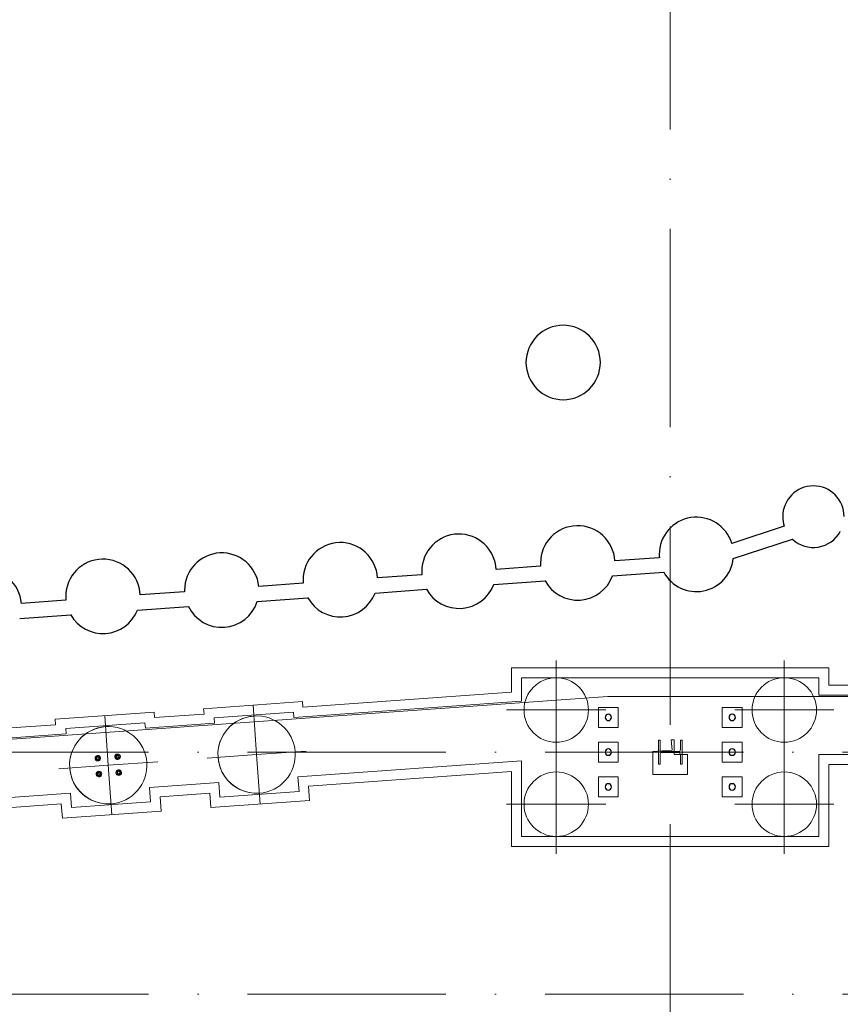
# Model space of a CAD drawing. Header units: millimetres. Extents: x -2694 to 330324, y -17289 to 76899.
# Tile 19 of 142: x 32209 to 40485, y 46688 to 56614. Entities that reach past the tile are written whole.
import ezdxf

# ---------------------------------------------------------------- set-up
doc = ezdxf.new("R2010")
doc.units = ezdxf.units.MM
doc.linetypes.add('IMPORT-A_CARA_15', pattern=[760, 500, -130, 0, -130])
doc.linetypes.add('Čerchovaná 20mm', pattern=[3000, 2000, -500, 0, -500])
for name, color, linetype, lineweight in [('11542_003_OK-HALA_TaO-1_ET_R01_AciS_2025-04-14_sloupy_dwg', 150, 'Continuous', 9), ('CA_OSY', 5, 'IMPORT-A_CARA_15', 13), ('CA_PODLAHA25', 7, 'Continuous', 13), ('CA_POHHRA18', 9, 'Continuous', 9), ('CA_POHHRA25', 7, 'Continuous', 13), ('CA_ZAKLADY25', 7, 'Continuous', 13), ('CA_ZAKLADY5', 1, 'Continuous', 25), ('Konstrukční přípoje', 7, 'Continuous', 13), ('SS_HALA_TaO-DODAVKA_STAVEBNI', 140, 'Continuous', 9), ('SS_HALA_TaO-SLOUP', 140, 'Continuous', 9)]:
    doc.layers.add(name, color=color, linetype=linetype, lineweight=lineweight)

# ---------------------------------------------------------------- blocks, each defined once
blk = doc.blocks.new('pilota 600 mm - D_650-2142309-BOURÁNÍ STÁVAJÍCÍCH ZÁKLADOVÝCH PRVKŮ')
at = {"layer": 'CA_POHHRA18'}
for q in [(0, 500), (-500, 0), (0, -500), (500, 0)]:
    blk.add_line((0, 0), q, dxfattribs=at)
blk = doc.blocks.new('pilota 600 mm - D_650-2142310-BOURÁNÍ STÁVAJÍCÍCH ZÁKLADOVÝCH PRVKŮ')
at = {"layer": 'CA_POHHRA18'}
for q in [(0, 500), (-500, 0), (500, 0), (0, -500)]:
    blk.add_line((0, 0), q, dxfattribs=at)
blk = doc.blocks.new('pilota 600 mm - D_780-2142313-BOURÁNÍ STÁVAJÍCÍCH ZÁKLADOVÝCH PRVKŮ')
at = {"layer": 'CA_POHHRA18'}
for q in [(0, 500), (-500, 0), (0, -500), (500, 0)]:
    blk.add_line((0, 0), q, dxfattribs=at)
blk = doc.blocks.new('11542_003_OK-HALA_TaO-1_ET_R01_AciS_2025-04-14_sloupy_dwg-1858929-BOURÁNÍ STÁVAJÍCÍCH ZÁKLADOVÝCH PRVKŮ')
at = {"layer": '11542_003_OK-HALA_TaO-1_ET_R01_AciS_2025-04-14_sloupy_dwg', "color": 140}
for p, q in [((38667, 49350), (38650, 49350)), ((38650, 49350), (38650, 49110)), ((38667, 49256), (38667, 49350)), ((38890, 49350), (38873, 49350)), ((38873, 49350), (38873, 49256)), ((38890, 49110), (38890, 49350)), ((38667, 49110), (38667, 49204)), ((38852, 49235), (38688, 49235)), ((38688, 49225), (38852, 49225)), ((38873, 49204), (38873, 49110)), ((38650, 49110), (38667, 49110)), ((38873, 49110), (38890, 49110))]:
    blk.add_line(p, q, dxfattribs=at)
for centre, radius, start, end in [((38145, 49580), 32, 90, 270), ((38145, 49580), 32, 270, 90), ((39395, 49580), 32, 90, 270), ((39395, 49580), 32, 270, 90), ((38145, 49230), 32, 90, 270), ((38145, 49230), 32, 270, 90), ((38688, 49256), 21, 180, 270), ((38852, 49256), 21, 270, 0), ((39395, 49230), 32, 90, 270), ((39395, 49230), 32, 270, 90), ((32996.7, 49167.7), 12, 4.09398, 184.09398), ((32996.7, 49167.7), 12, 184.09398, 4.09398), ((33196.2, 49181.9), 12, 4.09398, 184.09398), ((33196.2, 49181.9), 12, 184.09398, 4.09398), ((38688, 49204), 21, 90, 180), ((38852, 49204), 21, 0, 90), ((33008.1, 49008.1), 12, 4.09398, 184.09398), ((33008.1, 49008.1), 12, 184.09398, 4.09398), ((33207.6, 49022.4), 12, 4.09398, 184.09398), ((33207.6, 49022.4), 12, 184.09398, 4.09398), ((38145, 48880), 32, 90, 270), ((38145, 48880), 32, 270, 90), ((39395, 48880), 32, 90, 270), ((39395, 48880), 32, 270, 90)]:
    blk.add_arc(centre, radius, start, end, dxfattribs=at)
at = {"layer": 'SS_HALA_TaO-DODAVKA_STAVEBNI'}
for centre, radius, start, end in [((38145, 49580), 32, 90, 270), ((38145, 49580), 32, 270, 90), ((39395, 49580), 32, 90, 270), ((39395, 49580), 32, 270, 90), ((38145, 49230), 32, 90, 270), ((38145, 49230), 32, 270, 90), ((39395, 49230), 32, 90, 270), ((39395, 49230), 32, 270, 90), ((32996.7, 49167.7), 12, 4.09398, 184.09398), ((32996.7, 49167.7), 12, 184.09398, 4.09398), ((33196.2, 49181.9), 12, 4.09398, 184.09398), ((33196.2, 49181.9), 12, 184.09398, 4.09398), ((33008.1, 49008.1), 12, 4.09398, 184.09398), ((33008.1, 49008.1), 12, 184.09398, 4.09398), ((33207.6, 49022.4), 12, 4.09398, 184.09398), ((33207.6, 49022.4), 12, 184.09398, 4.09398), ((38145, 48880), 32, 90, 270), ((38145, 48880), 32, 270, 90), ((39395, 48880), 32, 90, 270), ((39395, 48880), 32, 270, 90)]:
    blk.add_arc(centre, radius, start, end, dxfattribs=at)
at = {"layer": 'SS_HALA_TaO-SLOUP'}
for p, q in [((38667, 49350), (38650, 49350)), ((38650, 49350), (38650, 49110)), ((38667, 49256), (38667, 49350)), ((38890, 49350), (38873, 49350)), ((38873, 49350), (38873, 49256)), ((38890, 49110), (38890, 49350)), ((38667, 49110), (38667, 49204)), ((38852, 49235), (38688, 49235)), ((38688, 49225), (38852, 49225)), ((38873, 49204), (38873, 49110)), ((38650, 49110), (38667, 49110)), ((38873, 49110), (38890, 49110))]:
    blk.add_line(p, q, dxfattribs=at)
for centre, start, end in [((38688, 49256), 180, 270), ((38852, 49256), 270, 0), ((38688, 49204), 90, 180), ((38852, 49204), 0, 90)]:
    blk.add_arc(centre, 21, start, end, dxfattribs=at)
blk = doc.blocks.new('M_Šroub HPM-E - 64_E-V202-BOURÁNÍ STÁVAJÍCÍCH ZÁKLADOVÝCH PRVKŮ')
at = {"layer": 'Konstrukční přípoje', "lineweight": 9}
h = blk.add_hatch(dxfattribs=at)
h.set_pattern_fill('FP_91', color=50, style=0, pattern_type=2)
h.set_pattern_definition([(315, (-49230, 38145), (251.4472, 251.4472), []), (315, (-48849, 38145), (251.4472, 251.4472), [])])
h.paths.add_polyline_path([(-32, 0), (-25.9, -18.8), (-9.9, -30.4), (9.9, -30.4), (25.9, -18.8), (32, 0), (25.9, 18.8), (9.9, 30.4), (-9.9, 30.4), (-25.9, 18.8)])
at = {"layer": 'Konstrukční přípoje'}
for p, q in [((-100, -100), (-100, 100)), ((-100, 100), (100, 100)), ((100, 100), (-100, 100)), ((-100, 100), (-100, -100)), ((100, 100), (100, -100)), ((100, -100), (100, 100)), ((100, -100), (-100, -100)), ((-100, -100), (100, -100))]:
    blk.add_line(p, q, dxfattribs=at)
at = {"layer": 'Konstrukční přípoje', "color": 250, "lineweight": 25}
for start, end in [(360, 180), (180, 360)]:
    blk.add_arc((0, 0), 32, start, end, dxfattribs=at)
at = {"layer": 'Konstrukční přípoje'}
for start, end in [(0, 180), (0, 180), (0, 180), (180, 360), (180, 360), (180, 360)]:
    blk.add_arc((0, 0), 32, start, end, dxfattribs=at)
blk = doc.blocks.new('M_Šroub HPM-E - 64_E-V203-BOURÁNÍ STÁVAJÍCÍCH ZÁKLADOVÝCH PRVKŮ')
at = {"layer": 'Konstrukční přípoje'}
for p, q in [((100, 100), (-100, 100)), ((-100, 100), (-100, -100)), ((-100, -100), (-100, 100)), ((-100, 100), (100, 100)), ((100, -100), (100, 100)), ((100, 100), (100, -100)), ((-100, -100), (100, -100)), ((100, -100), (-100, -100))]:
    blk.add_line(p, q, dxfattribs=at)
at = {"layer": 'Konstrukční přípoje', "color": 250, "lineweight": 25}
for start, end in [(360, 180), (180, 360)]:
    blk.add_arc((0, 0), 32, start, end, dxfattribs=at)
at = {"layer": 'Konstrukční přípoje'}
for start, end in [(0, 180), (0, 180), (0, 180), (180, 0), (180, 360), (180, 360)]:
    blk.add_arc((0, 0), 32, start, end, dxfattribs=at)
blk = doc.blocks.new('M_Šroub HPM-E - 64_E-V204-BOURÁNÍ STÁVAJÍCÍCH ZÁKLADOVÝCH PRVKŮ')
at = {"layer": 'Konstrukční přípoje', "lineweight": 9}
h = blk.add_hatch(dxfattribs=at)
h.set_pattern_fill('FP_92', color=50, style=0, pattern_type=2)
h.set_pattern_definition([(315, (-49580, 38145), (251.4472, 251.4472), []), (315, (-49199, 38145), (251.4472, 251.4472), [])])
h.paths.add_polyline_path([(-32, 0), (-25.9, -18.8), (-9.9, -30.4), (9.9, -30.4), (25.9, -18.8), (32, 0), (25.9, 18.8), (9.9, 30.4), (-9.9, 30.4), (-25.9, 18.8)])
at = {"layer": 'Konstrukční přípoje'}
for p, q in [((-100, -100), (-100, 100)), ((-100, 100), (100, 100)), ((100, 100), (-100, 100)), ((-100, 100), (-100, -100)), ((100, 100), (100, -100)), ((100, -100), (100, 100)), ((100, -100), (-100, -100)), ((-100, -100), (100, -100))]:
    blk.add_line(p, q, dxfattribs=at)
at = {"layer": 'Konstrukční přípoje', "color": 250, "lineweight": 25}
for start, end in [(360, 180), (180, 360)]:
    blk.add_arc((0, 0), 32, start, end, dxfattribs=at)
at = {"layer": 'Konstrukční přípoje'}
for start, end in [(0, 180), (0, 180), (0, 180), (180, 360), (180, 360), (180, 360)]:
    blk.add_arc((0, 0), 32, start, end, dxfattribs=at)
blk = doc.blocks.new('M_Šroub HPM-E - 64_E-V205-BOURÁNÍ STÁVAJÍCÍCH ZÁKLADOVÝCH PRVKŮ')
at = {"layer": 'Konstrukční přípoje'}
for p, q in [((100, 100), (-100, 100)), ((-100, 100), (-100, -100)), ((-100, -100), (-100, 100)), ((-100, 100), (100, 100)), ((100, -100), (100, 100)), ((100, 100), (100, -100)), ((-100, -100), (100, -100)), ((100, -100), (-100, -100))]:
    blk.add_line(p, q, dxfattribs=at)
at = {"layer": 'Konstrukční přípoje', "color": 250, "lineweight": 25}
for start, end in [(360, 180), (180, 360)]:
    blk.add_arc((0, 0), 32, start, end, dxfattribs=at)
at = {"layer": 'Konstrukční přípoje'}
for start, end in [(0, 180), (0, 180), (0, 180), (180, 0), (180, 360), (180, 360)]:
    blk.add_arc((0, 0), 32, start, end, dxfattribs=at)
blk = doc.blocks.new('M_Šroub HPM-E - 64_E-V206-BOURÁNÍ STÁVAJÍCÍCH ZÁKLADOVÝCH PRVKŮ')
at = {"layer": 'Konstrukční přípoje'}
for p, q in [((-100, -100), (-100, 100)), ((-100, 100), (100, 100)), ((100, 100), (-100, 100)), ((-100, 100), (-100, -100)), ((100, 100), (100, -100)), ((100, -100), (100, 100)), ((100, -100), (-100, -100)), ((-100, -100), (100, -100))]:
    blk.add_line(p, q, dxfattribs=at)
at = {"layer": 'Konstrukční přípoje', "color": 250, "lineweight": 25}
for start, end in [(360, 180), (180, 360)]:
    blk.add_arc((0, 0), 32, start, end, dxfattribs=at)
at = {"layer": 'Konstrukční přípoje'}
for start, end in [(0, 180), (0, 180), (0, 180), (180, 360), (180, 360), (180, 360)]:
    blk.add_arc((0, 0), 32, start, end, dxfattribs=at)
blk = doc.blocks.new('M_Šroub HPM-E - 64_E-V207-BOURÁNÍ STÁVAJÍCÍCH ZÁKLADOVÝCH PRVKŮ')
at = {"layer": 'Konstrukční přípoje'}
for p, q in [((100, 100), (-100, 100)), ((-100, 100), (-100, -100)), ((-100, -100), (-100, 100)), ((-100, 100), (100, 100)), ((100, -100), (100, 100)), ((100, 100), (100, -100)), ((-100, -100), (100, -100)), ((100, -100), (-100, -100))]:
    blk.add_line(p, q, dxfattribs=at)
at = {"layer": 'Konstrukční přípoje', "color": 250, "lineweight": 25}
for start, end in [(360, 180), (180, 360)]:
    blk.add_arc((0, 0), 32, start, end, dxfattribs=at)
at = {"layer": 'Konstrukční přípoje'}
for start, end in [(0, 180), (0, 180), (0, 180), (180, 0), (180, 360), (180, 360)]:
    blk.add_arc((0, 0), 32, start, end, dxfattribs=at)
blk = doc.blocks.new('M_Šroub HPM-P - 24_P-1838738-BOURÁNÍ STÁVAJÍCÍCH ZÁKLADOVÝCH PRVKŮ')
at = {"layer": 'Konstrukční přípoje'}
for p, q in [((0, 20.8), (-18, 10.4)), ((0, 20.8), (-18, 10.4)), ((-18, 10.4), (0, 20.8)), ((0, 20.8), (-18, 10.4)), ((-18, 10.4), (-18, -10.4)), ((-18, 10.4), (-18, -10.4)), ((-18, -10.4), (-18, 10.4)), ((-18, 10.4), (-18, -10.4)), ((18, 10.4), (0, 20.8)), ((18, 10.4), (0, 20.8)), ((0, 20.8), (18, 10.4)), ((18, 10.4), (0, 20.8)), ((18, -10.4), (18, 10.4)), ((18, -10.4), (18, 10.4)), ((18, 10.4), (18, -10.4)), ((18, -10.4), (18, 10.4)), ((-18, -10.4), (0, -20.8)), ((-18, -10.4), (0, -20.8)), ((0, -20.8), (-18, -10.4)), ((-18, -10.4), (0, -20.8)), ((0, -20.8), (18, -10.4)), ((0, -20.8), (18, -10.4)), ((18, -10.4), (0, -20.8)), ((0, -20.8), (18, -10.4))]:
    blk.add_line(p, q, dxfattribs=at)
for radius, start, end in [(28, 360, 180), (28, 0, 180), (28, 360, 180), (28, 0, 180), (12.5, 0, 180), (12.5, 360, 180), (12.5, 0, 180), (12.5, 0, 180), (12.5, 360, 180), (12.5, 0, 180), (12, 0, 180), (12, 0, 180), (12, 0, 180), (12, 360, 180), (12, 0, 180), (12, 0, 180), (28, 180, 360), (28, 180, 360), (28, 180, 360), (28, 180, 360), (12.5, 180, 360), (12.5, 180, 360), (12.5, 180, 360), (12.5, 180, 360), (12.5, 180, 360), (12.5, 180, 360), (12, 180, 360), (12, 180, 360), (12, 180, 360), (12, 180, 360), (12, 180, 360), (12, 180, 360)]:
    blk.add_arc((0, 0), radius, start, end, dxfattribs=at)
blk = doc.blocks.new('M_Šroub HPM-P - 24_P-1838768-BOURÁNÍ STÁVAJÍCÍCH ZÁKLADOVÝCH PRVKŮ')
at = {"layer": 'Konstrukční přípoje'}
for p, q in [((0, 20.8), (-18, 10.4)), ((0, 20.8), (-18, 10.4)), ((-18, 10.4), (0, 20.8)), ((0, 20.8), (-18, 10.4)), ((-18, 10.4), (-18, -10.4)), ((-18, 10.4), (-18, -10.4)), ((-18, -10.4), (-18, 10.4)), ((-18, 10.4), (-18, -10.4)), ((18, 10.4), (0, 20.8)), ((18, 10.4), (0, 20.8)), ((0, 20.8), (18, 10.4)), ((18, 10.4), (0, 20.8)), ((18, -10.4), (18, 10.4)), ((18, -10.4), (18, 10.4)), ((18, 10.4), (18, -10.4)), ((18, -10.4), (18, 10.4)), ((-18, -10.4), (0, -20.8)), ((-18, -10.4), (0, -20.8)), ((0, -20.8), (-18, -10.4)), ((-18, -10.4), (0, -20.8)), ((0, -20.8), (18, -10.4)), ((0, -20.8), (18, -10.4)), ((18, -10.4), (0, -20.8)), ((0, -20.8), (18, -10.4))]:
    blk.add_line(p, q, dxfattribs=at)
for radius, start, end in [(28, 0, 180), (28, 0, 180), (28, 0, 180), (28, 0, 180), (28, 180, 360), (28, 180, 0), (28, 180, 360), (28, 180, 0), (12.5, 0, 180), (12.5, 0, 180), (12.5, 0, 180), (12.5, 0, 180), (12.5, 0, 180), (12.5, 0, 180), (12.5, 180, 0), (12.5, 180, 360), (12.5, 180, 360), (12.5, 180, 360), (12.5, 180, 360), (12.5, 180, 0), (12, 0, 180), (12, 0, 180), (12, 0, 180), (12, 0, 180), (12, 0, 180), (12, 0, 180), (12, 180, 360), (12, 180, 360), (12, 180, 360), (12, 180, 360), (12, 180, 360), (12, 180, 360)]:
    blk.add_arc((0, 0), radius, start, end, dxfattribs=at)

msp = doc.modelspace()

# ---------------------------------------------------------------- linework, layer by layer
at = {"layer": 'CA_OSY', "linetype": 'Čerchovaná 20mm', "lineweight": 9}
for p, q in [((38770, -1496.2), (38770, 75184.5)), ((-1493.6, 49229.9), (299971.9, 49229.9)), ((-1493.6, 46789.9), (299971.9, 46789.9))]:
    msp.add_line(p, q, dxfattribs=at)
at = {"layer": 'CA_PODLAHA25'}
for p, q in [((4070, 47347.7), (38140.3, 49789.9)), ((38140.3, 49789.9), (174495.6, 49789.9))]:
    msp.add_line(p, q, dxfattribs=at)
at = {"layer": 'CA_POHHRA25', "lineweight": 9}
for p, q in [((35065.2, 49684.7), (37170, 49835.6)), ((35065.2, 49684.7), (37170, 49835.6)), ((40370, 49904.9), (40870, 49904.9)), ((40870, 49904.9), (40370, 49904.9)), ((33569.1, 49577.5), (34067.8, 49613.2)), ((33569.1, 49577.5), (34067.8, 49613.2)), ((32072.9, 49470.3), (32571.6, 49506)), ((32072.9, 49470.3), (32571.6, 49506)), ((40870, 49104.9), (40370, 49104.9)), ((40870, 49104.9), (40370, 49104.9)), ((37170, 49033.6), (35122.4, 48886.8)), ((35122.4, 48886.8), (37170, 49033.6)), ((34125, 48815.3), (33626.3, 48779.5)), ((33626.3, 48779.5), (34125, 48815.3)), ((32628.8, 48708), (32130.1, 48672.3)), ((32130.1, 48672.3), (32628.8, 48708))]:
    msp.add_line(p, q, dxfattribs=at)
at = {"layer": 'CA_POHHRA25'}
for p, q in [((34972.6, 49577.8), (37270, 49742.5)), ((34972.6, 49577.8), (37270, 49742.5)), ((40270, 49804.9), (40970, 49804.9)), ((40970, 49804.9), (40270, 49804.9)), ((33476.5, 49470.6), (34174.7, 49520.7)), ((33476.5, 49470.6), (34174.7, 49520.7)), ((32678.5, 49413.4), (31980.3, 49363.4)), ((31980.3, 49363.4), (32678.5, 49413.4)), ((38780.8, 49354.9), (38788.3, 49249.8)), ((38788.3, 49249.8), (38780.8, 49354.9)), ((38808.2, 49204.9), (38808.2, 49354.9)), ((38808.2, 49354.9), (38808.2, 49204.9)), ((38595, 49236), (38788.3, 49249.8)), ((38595, 49236), (38788.3, 49249.8)), ((37270, 49141), (35015.5, 48979.4)), ((35015.5, 48979.4), (37270, 49141)), ((38808.2, 49204.9), (38945, 49204.9)), ((38808.2, 49204.9), (38945, 49204.9)), ((40270, 49204.9), (40970, 49204.9)), ((40970, 49204.9), (40270, 49204.9)), ((34217.6, 48922.2), (33519.4, 48872.1)), ((33519.4, 48872.1), (34217.6, 48922.2)), ((32023.2, 48764.9), (32721.4, 48814.9)), ((32023.2, 48764.9), (32721.4, 48814.9))]:
    msp.add_line(p, q, dxfattribs=at)
at = {"layer": 'CA_ZAKLADY25'}
for p, q in [((39391.6, 51334.2), (39919.2, 51507.3)), ((40002.7, 51376.9), (39406, 51181.1)), ((38210.9, 51158.1), (38659.8, 51190.2)), ((37013.9, 51072.3), (37462.9, 51104.4)), ((38704.5, 51043.1), (38187.6, 51006)), ((34620.1, 50900.7), (35069.1, 50932.9)), ((35817, 50986.5), (36266, 51018.7)), ((37507.6, 50957.3), (36989.7, 50920.1)), ((33423.4, 50814.9), (33872.3, 50847.1)), ((36311.6, 50871.5), (35792.8, 50834.3)), ((32226.7, 50729.1), (32675.7, 50761.3)), ((35114.7, 50785.7), (34604.1, 50749.1)), ((33909.8, 50699.4), (33397.3, 50662.6)), ((32723.2, 50614.3), (32209, 50577.5)), ((37270, 49979.9), (37270, 49742.5)), ((40270, 49979.9), (37270, 49979.9)), ((37270, 49979.9), (40270, 49979.9)), ((37270, 49742.5), (37270, 49979.9)), ((40270, 49804.9), (40270, 49979.9)), ((40270, 49979.9), (40270, 49804.9)), ((34968.7, 49632.7), (34170.8, 49575.5)), ((34170.8, 49575.5), (34968.7, 49632.7)), ((34170.8, 49575.5), (34174.7, 49520.7)), ((34174.7, 49520.7), (34170.8, 49575.5)), ((34972.6, 49577.8), (34968.7, 49632.7)), ((34968.7, 49632.7), (34972.6, 49577.8)), ((33472.6, 49525.5), (32674.6, 49468.3)), ((32674.6, 49468.3), (33472.6, 49525.5)), ((32674.6, 49468.3), (32678.5, 49413.4)), ((32678.5, 49413.4), (32674.6, 49468.3)), ((33476.5, 49470.6), (33472.6, 49525.5)), ((33472.6, 49525.5), (33476.5, 49470.6)), ((38780.8, 49354.9), (38808.2, 49354.9)), ((38808.2, 49354.9), (38780.8, 49354.9)), ((37270, 49141), (37270, 48379.9)), ((37270, 48379.9), (37270, 49141)), ((38595, 49004.9), (38595, 49236)), ((38595, 49236), (38595, 49004.9)), ((38945, 49204.9), (38945, 49004.9)), ((38945, 49004.9), (38945, 49204.9)), ((40270, 48379.9), (40270, 49204.9)), ((40270, 49204.9), (40270, 48379.9)), ((35025.9, 48834.8), (35015.5, 48979.4)), ((35015.5, 48979.4), (35025.9, 48834.8)), ((38945, 49004.9), (38595, 49004.9)), ((38595, 49004.9), (38945, 49004.9)), ((33529.8, 48727.5), (33519.4, 48872.1)), ((33519.4, 48872.1), (33529.8, 48727.5)), ((34217.6, 48922.2), (34228, 48777.6)), ((34228, 48777.6), (34217.6, 48922.2)), ((32721.4, 48814.9), (32731.8, 48670.3)), ((32731.8, 48670.3), (32721.4, 48814.9)), ((34228, 48777.6), (35025.9, 48834.8)), ((35025.9, 48834.8), (34228, 48777.6)), ((32731.8, 48670.3), (33529.8, 48727.5)), ((33529.8, 48727.5), (32731.8, 48670.3)), ((37270, 48379.9), (40270, 48379.9)), ((40270, 48379.9), (37270, 48379.9))]:
    msp.add_line(p, q, dxfattribs=at)
at = {"layer": 'CA_ZAKLADY25', "lineweight": 9}
for p, q in [((37170, 50079.9), (40370, 50079.9)), ((37170, 49835.6), (37170, 50079.9)), ((37170, 50079.9), (37170, 49835.6)), ((40370, 50079.9), (37170, 50079.9)), ((40370, 50079.9), (40370, 49904.9)), ((40370, 49904.9), (40370, 50079.9)), ((34063.9, 49668.1), (35061.3, 49739.6)), ((35061.3, 49739.6), (34063.9, 49668.1)), ((35061.3, 49739.6), (35065.2, 49684.7)), ((35065.2, 49684.7), (35061.3, 49739.6)), ((34067.8, 49613.2), (34063.9, 49668.1)), ((34063.9, 49668.1), (34067.8, 49613.2)), ((32567.7, 49560.9), (33565.1, 49632.4)), ((33565.1, 49632.4), (32567.7, 49560.9)), ((32571.6, 49506), (32567.7, 49560.9)), ((32567.7, 49560.9), (32571.6, 49506)), ((33565.1, 49632.4), (33569.1, 49577.5)), ((33569.1, 49577.5), (33565.1, 49632.4)), ((40370, 49104.9), (40370, 48279.9)), ((40370, 48279.9), (40370, 49104.9)), ((37170, 48279.9), (37170, 49033.6)), ((37170, 49033.6), (37170, 48279.9)), ((35122.4, 48886.8), (35132.8, 48742.2)), ((35132.8, 48742.2), (35122.4, 48886.8)), ((33626.3, 48779.5), (33636.6, 48634.9)), ((33636.6, 48634.9), (33626.3, 48779.5)), ((34135.4, 48670.7), (34125, 48815.3)), ((34125, 48815.3), (34135.4, 48670.7)), ((35132.8, 48742.2), (34135.4, 48670.7)), ((34135.4, 48670.7), (35132.8, 48742.2)), ((32639.2, 48563.4), (32628.8, 48708)), ((32628.8, 48708), (32639.2, 48563.4)), ((33636.6, 48634.9), (32639.2, 48563.4)), ((32639.2, 48563.4), (33636.6, 48634.9)), ((40370, 48279.9), (37170, 48279.9)), ((37170, 48279.9), (40370, 48279.9))]:
    msp.add_line(p, q, dxfattribs=at)
at = {"layer": 'CA_ZAKLADY25'}
for centre, radius, start, end in [((37690.1, 53158.2), 375, 0, 180), ((37690.1, 53158.2), 375, 180, 360), ((40213.7, 51604), 310, 0, 180), ((39033.4, 51223.3), 375, 17.20147, 180), ((40213.7, 51604), 310, 180, 198.16511), ((36639.3, 51053.8), 375, 2.81948, 180), ((37836.4, 51137.5), 375, 3.13954, 180), ((40213.7, 51604), 310, 227.10364, 331.06147), ((35442.4, 50968), 375, 2.81948, 180), ((34247, 50863.4), 375, 5.69967, 180), ((39033.4, 51223.3), 375, 180, 185.06046), ((33048.6, 50800.6), 375, 2.17932, 180), ((37836.4, 51137.5), 375, 180, 185.06046), ((39033.4, 51223.3), 375, 208.73035, 353.53125), ((31853.2, 50696), 375, 5.05961, 180), ((36639.3, 51053.8), 375, 180, 185.38052), ((35442.4, 50968), 375, 180, 185.38052), ((37836.4, 51137.5), 375, 208.73035, 339.46965), ((34247, 50863.4), 375, 180, 182.50033), ((35442.4, 50968), 375, 209.08288, 339.11712), ((36639.3, 51053.8), 375, 209.08288, 339.11712), ((33048.6, 50800.6), 375, 180, 186.02068), ((34247, 50863.4), 375, 205.9442, 342.2558), ((33048.6, 50800.6), 375, 209.79089, 338.40911)]:
    msp.add_arc(centre, radius, start, end, dxfattribs=at)
at = {"layer": 'CA_ZAKLADY25', "lineweight": 9}
for centre, radius, start, end in [((37620, 49654.9), 325, 360, 180), ((37620, 49654.9), 325, 360, 180), ((37620, 49654.9), 325, 90, 270), ((37620, 49654.9), 325, 90, 270), ((37620, 49654.9), 325, 270, 90), ((37620, 49654.9), 325, 270, 90), ((39920, 49654.9), 325, 360, 180), ((39920, 49654.9), 325, 360, 180), ((39920, 49654.9), 325, 90, 270), ((39920, 49654.9), 325, 90, 270), ((39920, 49654.9), 325, 270, 90), ((39920, 49654.9), 325, 270, 90), ((37620, 49654.9), 325, 180, 360), ((37620, 49654.9), 325, 180, 360), ((39920, 49654.9), 325, 180, 360), ((39920, 49654.9), 325, 180, 360), ((34598.3, 49205.1), 390, 4.1, 184.1), ((34598.3, 49205.1), 390, 4.1, 184.1), ((34598.3, 49205.1), 390, 94.1, 274.1), ((34598.3, 49205.1), 390, 94.1, 274.1), ((34598.3, 49205.1), 390, 274.1, 94.1), ((34598.3, 49205.1), 390, 274.1, 94.1), ((33102.2, 49097.9), 390, 4.1, 184.1), ((33102.2, 49097.9), 390, 4.1, 184.1), ((33102.2, 49097.9), 390, 94.1, 274.1), ((33102.2, 49097.9), 390, 94.1, 274.1), ((33102.2, 49097.9), 390, 274.1, 94.1), ((33102.2, 49097.9), 390, 274.1, 94.1), ((34598.3, 49205.1), 390, 184.1, 4.1), ((34598.3, 49205.1), 390, 184.1, 4.1), ((33102.2, 49097.9), 390, 184.1, 4.1), ((33102.2, 49097.9), 390, 184.1, 4.1), ((37620, 48704.9), 325, 360, 180), ((37620, 48704.9), 325, 360, 180), ((37620, 48704.9), 325, 90, 270), ((37620, 48704.9), 325, 90, 270), ((37620, 48704.9), 325, 270, 90), ((37620, 48704.9), 325, 270, 90), ((39920, 48704.9), 325, 360, 180), ((39920, 48704.9), 325, 360, 180), ((39920, 48704.9), 325, 90, 270), ((39920, 48704.9), 325, 90, 270), ((39920, 48704.9), 325, 270, 90), ((39920, 48704.9), 325, 270, 90), ((37620, 48704.9), 325, 180, 360), ((37620, 48704.9), 325, 180, 360), ((39920, 48704.9), 325, 180, 360), ((39920, 48704.9), 325, 180, 360)]:
    msp.add_arc(centre, radius, start, end, dxfattribs=at)
at = {"layer": 'CA_ZAKLADY5'}
for p, q in [((39919.2, 51507.3), (39391.6, 51334.2)), ((39406, 51181.1), (40002.7, 51376.9)), ((38659.8, 51190.2), (38210.9, 51158.1)), ((37462.9, 51104.4), (37013.9, 51072.3)), ((38187.6, 51006), (38704.5, 51043.1)), ((35069.1, 50932.9), (34620.1, 50900.7)), ((36266, 51018.7), (35817, 50986.5)), ((36989.7, 50920.1), (37507.6, 50957.3)), ((33872.3, 50847.1), (33423.4, 50814.9)), ((35792.8, 50834.3), (36311.6, 50871.5)), ((32675.7, 50761.3), (32226.7, 50729.1)), ((34604.1, 50749.1), (35114.7, 50785.7)), ((33397.3, 50662.6), (33909.8, 50699.4)), ((32209, 50577.5), (32723.2, 50614.3))]:
    msp.add_line(p, q, dxfattribs=at)
for centre, radius, start, end in [((37690.1, 53158.2), 375, 0, 180), ((37690.1, 53158.2), 375, 180, 0), ((40213.7, 51604), 310, 0, 180), ((39033.4, 51223.3), 375, 17.20147, 180), ((40213.7, 51604), 310, 180, 198.16511), ((36639.3, 51053.8), 375, 2.81948, 180), ((37836.4, 51137.5), 375, 3.13954, 180), ((40213.7, 51604), 310, 227.10364, 331.06147), ((35442.4, 50968), 375, 2.81948, 180), ((34247, 50863.4), 375, 5.69967, 180), ((39033.4, 51223.3), 375, 180, 185.06046), ((33048.6, 50800.6), 375, 2.17932, 180), ((37836.4, 51137.5), 375, 180, 185.06046), ((39033.4, 51223.3), 375, 208.73035, 353.53125), ((31853.2, 50696), 375, 5.05961, 180), ((36639.3, 51053.8), 375, 180, 185.38052), ((35442.4, 50968), 375, 180, 185.38052), ((37836.4, 51137.5), 375, 208.73035, 339.46965), ((34247, 50863.4), 375, 180, 182.50033), ((35442.4, 50968), 375, 209.08288, 339.11712), ((36639.3, 51053.8), 375, 209.08288, 339.11712), ((33048.6, 50800.6), 375, 180, 186.02068), ((34247, 50863.4), 375, 205.9442, 342.2558), ((33048.6, 50800.6), 375, 209.79089, 338.40911)]:
    msp.add_arc(centre, radius, start, end, dxfattribs=at)

# ---------------------------------------------------------------- block references
at = {"layer": '11542_003_OK-HALA_TaO-1_ET_R01_AciS_2025-04-14_sloupy_dwg', "color": 140}
msp.add_blockref('11542_003_OK-HALA_TaO-1_ET_R01_AciS_2025-04-14_sloupy_dwg-1858929-BOURÁNÍ STÁVAJÍCÍCH ZÁKLADOVÝCH PRVKŮ', (0, 0), dxfattribs=at)
at = {"layer": 'CA_POHHRA18'}
for name, p, rotation in [('pilota 600 mm - D_650-2142310-BOURÁNÍ STÁVAJÍCÍCH ZÁKLADOVÝCH PRVKŮ', (37620, 49654.9), 89.99999999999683), ('pilota 600 mm - D_650-2142309-BOURÁNÍ STÁVAJÍCÍCH ZÁKLADOVÝCH PRVKŮ', (39920, 49654.9), 89.99999999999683), ('pilota 600 mm - D_780-2142313-BOURÁNÍ STÁVAJÍCÍCH ZÁKLADOVÝCH PRVKŮ', (34598.3, 49205.1), 184.1000000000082), ('pilota 600 mm - D_780-2142313-BOURÁNÍ STÁVAJÍCÍCH ZÁKLADOVÝCH PRVKŮ', (33102.2, 49097.9), 184.1000000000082), ('pilota 600 mm - D_650-2142309-BOURÁNÍ STÁVAJÍCÍCH ZÁKLADOVÝCH PRVKŮ', (37620, 48704.9), 269.9999999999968), ('pilota 600 mm - D_650-2142310-BOURÁNÍ STÁVAJÍCÍCH ZÁKLADOVÝCH PRVKŮ', (39920, 48704.9), 269.9999999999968)]:
    msp.add_blockref(name, p, dxfattribs=dict(at, rotation=rotation))
at = {"layer": 'Konstrukční přípoje'}
for name, p, rotation in [('M_Šroub HPM-E - 64_E-V204-BOURÁNÍ STÁVAJÍCÍCH ZÁKLADOVÝCH PRVKŮ', (38145, 49580), 90.00000000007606), ('M_Šroub HPM-E - 64_E-V205-BOURÁNÍ STÁVAJÍCÍCH ZÁKLADOVÝCH PRVKŮ', (39395, 49580), 90.00000000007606), ('M_Šroub HPM-E - 64_E-V202-BOURÁNÍ STÁVAJÍCÍCH ZÁKLADOVÝCH PRVKŮ', (38145, 49230), 90.00000000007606), ('M_Šroub HPM-E - 64_E-V203-BOURÁNÍ STÁVAJÍCÍCH ZÁKLADOVÝCH PRVKŮ', (39395, 49230), 90.00000000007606), ('M_Šroub HPM-P - 24_P-1838768-BOURÁNÍ STÁVAJÍCÍCH ZÁKLADOVÝCH PRVKŮ', (32996.7, 49168.7), 184.0999999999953), ('M_Šroub HPM-P - 24_P-1838738-BOURÁNÍ STÁVAJÍCÍCH ZÁKLADOVÝCH PRVKŮ', (33196.2, 49183), 4.09999999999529), ('M_Šroub HPM-P - 24_P-1838768-BOURÁNÍ STÁVAJÍCÍCH ZÁKLADOVÝCH PRVKŮ', (33008.2, 49009.1), 184.0999999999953), ('M_Šroub HPM-P - 24_P-1838738-BOURÁNÍ STÁVAJÍCÍCH ZÁKLADOVÝCH PRVKŮ', (33207.7, 49023.4), 4.09999999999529), ('M_Šroub HPM-E - 64_E-V206-BOURÁNÍ STÁVAJÍCÍCH ZÁKLADOVÝCH PRVKŮ', (38145, 48880), 90.00000000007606), ('M_Šroub HPM-E - 64_E-V207-BOURÁNÍ STÁVAJÍCÍCH ZÁKLADOVÝCH PRVKŮ', (39395, 48880), 90.00000000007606)]:
    msp.add_blockref(name, p, dxfattribs=dict(at, rotation=rotation))

doc.saveas('drawing.dxf')
